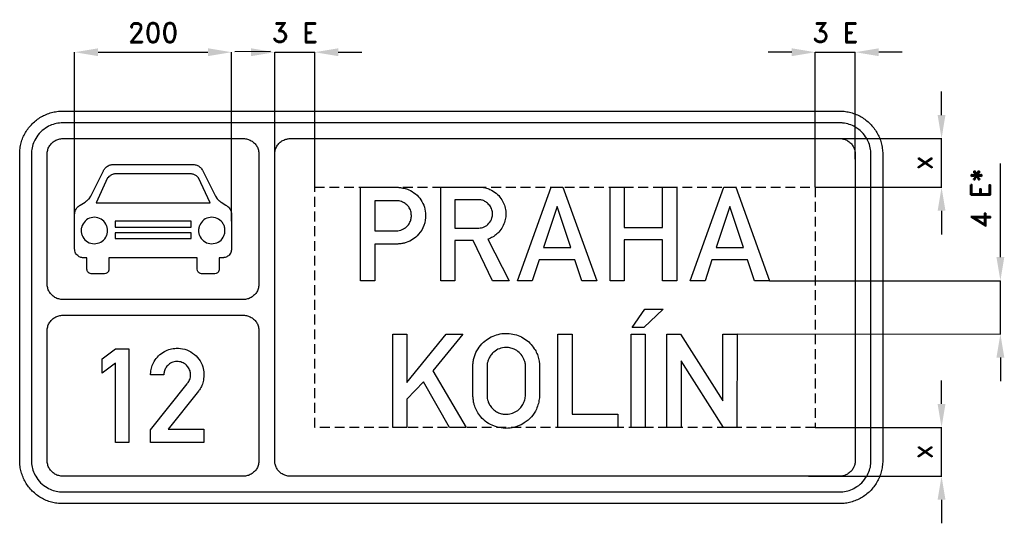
# Model space of a CAD drawing. Header units: millimetres. Extents: x -166 to 4110, y -5 to 1646.
# Tile 1 of 4: x 0 to 1255, y -5 to 636. Entities that reach past the tile are written whole.
import ezdxf

# ---------------------------------------------------------------- set-up
doc = ezdxf.new("R2010")
doc.units = ezdxf.units.MM
doc.header["$LTSCALE"] = 5
doc.linetypes.add('ČÁRKOVANÁX2', pattern=[1.5, 1, -0.5])
doc.layers.add('Kóty', color=2, linetype='Continuous')
doc.layers.add('Značka', color=7, linetype='Continuous')
doc.styles.get("Standard").update_dxf_attribs({"font": 'romand.shx', "height": 25})
doc.dimstyles.get("Standard").update_dxf_attribs({"dimtxt": 25, "dimasz": 30, "dimexe": 0.18, "dimexo": 0.0625, "dimgap": 12.5, "dimtad": 1, "dimdec": 0, "dimzin": 0, "dimdsep": 46, "dimtxsty": 'Standard', "dimcen": 0.09, "dimadec": 0, "dimazin": 0, "dimtfac": 1, "dimtdec": 0, "dimtofl": 0, "dimtmove": 0, "dimatfit": 3, "dimfxl": 1, "dimtolj": 1, "dimtzin": 0, "dimarcsym": 0})

# ---------------------------------------------------------------- blocks, each defined once
blk = doc.blocks.new('*D0')
at = {"layer": 'Defpoints', "color": 0, "transparency": 16777216}
for p in [(1014, 116.999505), (1005.17, 54.999505), (1175, 54.999505)]:
    blk.add_point(p, dxfattribs=at)
at = {"layer": 'Kóty', "color": 0, "lineweight": -2, "transparency": 16777216}
for p, q in [((1175, 146.999505), (1175, 176.999505)), ((1014.0625, 116.999505), (1175.18, 116.999505)), ((1005.2325, 54.999505), (1175.18, 54.999505)), ((1175, 24.999505), (1175, -5.000495))]:
    blk.add_line(p, q, dxfattribs=at)
at = {"layer": 'Kóty', "color": 0, "transparency": 16777216}
for points in [[(1170, 146.999505), (1180, 146.999505), (1175, 116.999505)], [(1170, 24.999505), (1180, 24.999505), (1175, 54.999505)]]:
    blk.add_solid(points, dxfattribs=at)
at = {"layer": 'Kóty', "color": 0, "transparency": 16777216, "insert": (1150, 85.999505), "char_height": 25, "attachment_point": 5, "rotation": 90}
blk.add_mtext('\\A1;x', dxfattribs=at)
blk = doc.blocks.new('*D1')
at = {"layer": 'Defpoints', "color": 0, "transparency": 16777216}
for p in [(1045, 484.999505), (1175, 484.999505), (1014, 422.999505)]:
    blk.add_point(p, dxfattribs=at)
at = {"layer": 'Kóty', "color": 0, "lineweight": -2, "transparency": 16777216}
for p, q in [((1175, 514.999505), (1175, 544.999505)), ((1045.0625, 484.999505), (1175.18, 484.999505)), ((1014.0625, 422.999505), (1175.18, 422.999505)), ((1175, 392.999505), (1175, 362.999505))]:
    blk.add_line(p, q, dxfattribs=at)
at = {"layer": 'Kóty', "color": 0, "transparency": 16777216}
for points in [[(1170, 514.999505), (1180, 514.999505), (1175, 484.999505)], [(1170, 392.999505), (1180, 392.999505), (1175, 422.999505)]]:
    blk.add_solid(points, dxfattribs=at)
at = {"layer": 'Kóty', "color": 0, "transparency": 16777216, "insert": (1150, 453.999505), "char_height": 25, "attachment_point": 5, "rotation": 90}
blk.add_mtext('\\A1;x', dxfattribs=at)
blk = doc.blocks.new('*D6')
at = {"layer": 'Defpoints', "color": 0, "transparency": 16777216}
for p in [(270, 595.000505), (70, 389.129505), (270, 379.839505)]:
    blk.add_point(p, dxfattribs=at)
at = {"layer": 'Kóty', "color": 0, "lineweight": -2, "transparency": 16777216}
for p, q in [((70, 389.192005), (70, 595.180505)), ((100, 595.000505), (240, 595.000505)), ((270, 379.902005), (270, 595.180505))]:
    blk.add_line(p, q, dxfattribs=at)
at = {"layer": 'Kóty', "color": 0, "transparency": 16777216}
for points in [[(100, 600.000505), (100, 590.000505), (70, 595.000505)], [(240, 600.000505), (240, 590.000505), (270, 595.000505)]]:
    blk.add_solid(points, dxfattribs=at)
at = {"layer": 'Kóty', "color": 0, "transparency": 16777216, "insert": (170, 620.000505), "char_height": 25, "attachment_point": 5}
blk.add_mtext('\\A1;200', dxfattribs=at)

msp = doc.modelspace()

# ---------------------------------------------------------------- linework, layer by layer
at = {"layer": 'Kóty'}
for p, q in [((319.6, 595.9), (274.2, 595.5)), ((325, 465.1), (325, 595.2)), ((376, 423.1), (376, 595.2)), ((406, 595), (436, 595)), ((984, 595), (954, 595)), ((1014, 423.1), (1014, 595.2)), ((1065, 458.9), (1065, 595.2)), ((1125, 595), (1095, 595)), ((1250, 334), (1250, 453.3)), ((955.8, 304), (1250.2, 304)), ((914.4, 236.1), (1250.2, 236)), ((1250, 206), (1250, 176))]:
    msp.add_line(p, q, dxfattribs=at)
for points in [[(325, 595), (376, 595)], [(1014, 595), (1065, 595)], [(1175, 423.1), (1175, 485)], [(1250, 236), (1250, 304)], [(1175, 55), (1175, 117)]]:
    msp.add_lwpolyline(points, dxfattribs=at)
for points in [[(295, 600), (295, 590), (325, 595)], [(406, 600), (406, 590), (376, 595)], [(984, 600), (984, 590), (1014, 595)], [(1095, 600), (1095, 590), (1065, 595)], [(1245, 334), (1255, 334), (1250, 304)], [(1245, 206), (1255, 206), (1250, 236)]]:
    msp.add_solid(points, dxfattribs=at)
at = {"layer": 'Značka', "color": 5}
for points in [[(171, 20), (55, 20), (54.8, 20), (54.6, 20, -0.03218), (47.5, 20.5, -0.035443), (40.5, 21.9, -0.036267), (33.7, 24.2, -0.034421), (27.4, 27.4, -0.033722), (21.4, 31.4, -0.034085), (16.1, 36.1, -0.034209), (11.4, 41.4, -0.034229), (7.4, 47.4, -0.034045), (4.3, 53.7, -0.033412), (1.9, 60.5, -0.034127), (0.5, 67.5, -0.036745), (0, 74.6), (0, 74.8), (0, 75), (0, 465), (0, 465.2), (0, 465.4, -0.03218), (0.5, 472.5, -0.035443), (1.9, 479.5, -0.036267), (4.2, 486.3, -0.034421), (7.4, 492.6, -0.033719), (11.4, 498.6, -0.034083), (16.1, 503.9, -0.034209), (21.4, 508.6, -0.034228), (27.4, 512.6, -0.034042), (33.7, 515.7, -0.033408), (40.5, 518.1, -0.03412), (47.5, 519.5, -0.036747), (54.6, 520), (54.8, 520), (55, 520), (1045, 520), (1045.2, 520), (1045.4, 520, -0.032182), (1052.5, 519.5, -0.035438), (1059.5, 518.1, -0.03627), (1066.3, 515.8, -0.034424), (1072.6, 512.6, -0.033714), (1078.5, 508.6, -0.034072), (1083.9, 503.9, -0.034202), (1088.6, 498.6, -0.034236), (1092.6, 492.6, -0.034034), (1095.8, 486.3, -0.033397), (1098, 479.5, -0.034107), (1099.5, 472.5, -0.036743), (1100, 465.4), (1100, 465.2), (1100, 465), (1100, 75), (1100, 74.8), (1100, 74.6, -0.032171), (1099.5, 67.5, -0.035429), (1098, 60.5, -0.036266), (1095.8, 53.7, -0.034431), (1092.6, 47.4, -0.033735), (1088.6, 41.4, -0.034079), (1083.9, 36.1, -0.034225), (1078.5, 31.4, -0.034235), (1072.6, 27.4, -0.034041), (1066.3, 24.3, -0.033409), (1059.5, 21.9, -0.034125), (1052.5, 20.5, -0.036744), (1045.4, 20), (1045.2, 20), (1045, 20), (997, 20), (171, 20)], [(393.1, 505), (55, 505), (52.9, 504.9), (50.8, 504.8, 0.055537), (42.6, 503.1, 0.056148), (35, 499.6, 0.069739), (26.7, 493.3, 0.068372), (20.4, 485, 0.056453), (16.8, 477.4, 0.061166), (15.2, 469.2, 0.012203), (15.1, 467.1, 0.004068), (15, 465), (15, 75, 0.003583), (15.1, 72.9, 0.010744), (15.2, 70.8, 0.055768), (16.9, 62.6, 0.056168), (20.4, 55, 0.069685), (26.7, 46.7, 0.06835), (35, 40.4, 0.056433), (42.6, 36.8, 0.061183), (50.8, 35.2, 0.012223), (52.9, 35.1, 0.004075), (55, 35), (1045, 35, 0.003584), (1047.1, 35.1, 0.010742), (1049.2, 35.2, 0.055762), (1057.4, 36.9, 0.056195), (1065, 40.4, 0.069714), (1073.3, 46.7, 0.068345), (1079.6, 55, 0.056412), (1083.2, 62.6, 0.061075), (1084.8, 70.8), (1084.9, 72.9), (1085, 75), (1085, 465), (1084.9, 467.1), (1084.8, 469.2, 0.055649), (1083.1, 477.4, 0.056155), (1079.6, 485, 0.069704), (1073.3, 493.3, 0.068442), (1065, 499.6, 0.056435), (1057.4, 503.1, 0.06091), (1049.2, 504.8, 0.012152), (1047.1, 504.9, 0.004041), (1045, 505), (393.1, 505)], [(55, 280), (54.9, 280), (54.8, 280, -0.032179), (52.3, 280.2, -0.035442), (49.7, 280.7, -0.036259), (47.3, 281.5, -0.034414), (45, 282.7, -0.03372), (42.8, 284.1, -0.034079), (40.9, 285.9, -0.03421), (39.1, 287.8, -0.034232), (37.7, 290, -0.034046), (36.5, 292.3, -0.033413), (35.7, 294.7, -0.034126), (35.2, 297.3, -0.036744), (35, 299.8), (35, 299.9), (35, 300), (35, 465), (35, 465.1), (35, 465.2, -0.032179), (35.2, 467.7, -0.035444), (35.7, 470.3, -0.036265), (36.5, 472.7, -0.034417), (37.7, 475, -0.033718), (39.1, 477.2, -0.03408), (40.9, 479.1, -0.034213), (42.8, 480.9, -0.034222), (45, 482.3, -0.034048), (47.3, 483.5, -0.033405), (49.7, 484.3, -0.034129), (52.3, 484.8, -0.036741), (54.8, 485), (54.9, 485), (55, 485), (285, 485), (285.1, 485), (285.2, 485, -0.032179), (287.7, 484.8, -0.035443), (290.3, 484.3, -0.036259), (292.7, 483.5, -0.034409), (295, 482.3, -0.033719), (297.2, 480.9, -0.034073), (299.1, 479.1, -0.034214), (300.9, 477.2, -0.034226), (302.3, 475, -0.03405), (303.5, 472.7, -0.033407), (304.3, 470.3, -0.034128), (304.8, 467.7, -0.036741), (305, 465.2), (305, 465.1), (305, 465), (305, 300), (305, 299.9), (305, 299.8, -0.032179), (304.8, 297.3, -0.035443), (304.3, 294.7, -0.036259), (303.5, 292.3, -0.034409), (302.3, 290, -0.033719), (300.9, 287.8, -0.034073), (299.1, 285.9, -0.034214), (297.2, 284.1, -0.034226), (295, 282.7, -0.03405), (292.7, 281.5, -0.033407), (290.3, 280.7, -0.034128), (287.7, 280.2, -0.036741), (285.2, 280), (285.1, 280), (285, 280), (55, 280)], [(325, 75), (325, 465), (325, 465.3), (325, 465.5, -0.033855), (325.2, 468.1, -0.0356), (325.8, 470.7, -0.035965), (326.7, 473.1, -0.034652), (327.9, 475.4, -0.034148), (329.4, 477.6, -0.034435), (331.2, 479.5, -0.03455), (333.2, 481.2, -0.034609), (335.5, 482.6, -0.0344), (337.8, 483.7, -0.03375), (340.3, 484.4, -0.028229), (342.4, 484.8, -0.030643), (344.5, 485), (344.8, 485), (345, 485), (1045, 485), (1046, 485, -0.010652), (1047.1, 484.9, -0.055626), (1051.2, 484.1, -0.056277), (1055, 482.3, -0.069806), (1059.2, 479.2, -0.068223), (1062.3, 475, -0.056339), (1064.1, 471.2, -0.061126), (1064.9, 467.1), (1065, 466), (1065, 465), (1065, 75), (1065, 74), (1064.9, 72.9, -0.05576), (1064, 68.8, -0.056064), (1062.3, 65, -0.069536), (1059.2, 60.8, -0.068408), (1055, 57.7, -0.056527), (1051.2, 55.9, -0.061158), (1047.1, 55.1, -0.012181), (1046, 55, -0.004059), (1045, 55), (345, 55), (344.7, 55), (344.5, 55, -0.033864), (341.9, 55.2, -0.035606), (339.3, 55.8, -0.035966), (336.9, 56.7, -0.034656), (334.6, 57.9, -0.034145), (332.4, 59.4, -0.034423), (330.5, 61.2, -0.034569), (328.8, 63.2, -0.034615), (327.4, 65.5, -0.034374), (326.3, 67.8, -0.033751), (325.6, 70.3, -0.028217), (325.2, 72.4, -0.030629), (325, 74.5), (325, 74.8), (325, 75)], [(221.3, 452.1), (222.5, 451.9), (223.7, 451.7), (224.7, 451.4), (225.6, 451.1), (226.7, 450.7), (227.7, 450.1), (228.7, 449.4), (229.6, 448.7), (230.5, 448), (231.2, 447.2), (231.9, 446.4), (232.5, 445.4), (232.9, 444.7), (233.3, 443.9), (249.5, 411.5), (251.6, 408.4), (251.9, 408.1), (252.3, 407.7), (252.7, 407.3), (253.1, 406.9), (253.5, 406.5), (253.9, 406.2), (254.3, 405.9), (254.7, 405.5), (255.1, 405.3), (255.4, 405), (256.1, 404.6), (256.7, 404.2), (262.8, 400.3), (263.7, 399.7), (264.6, 399.1), (265.5, 398.3), (266.4, 397.5), (267.1, 396.6), (267.7, 395.7), (268.2, 394.8), (268.7, 393.9), (269.1, 393.1), (269.4, 392.3), (269.7, 391.2), (269.9, 390.1), (269.9, 389.6), (270, 389.1), (270, 344.3), (269.8, 343, -0.02109), (269.6, 341.7, -0.033805), (269.2, 340.2, -0.040474), (268.6, 338.9), (267.8, 337.7), (266.9, 336.7), (266, 335.8), (264.9, 335.1), (264, 334.5), (263, 334.1), (261.7, 333.6), (260.3, 333.4), (259.7, 333.3), (259, 333.3), (254.3, 333.3), (254.3, 318.5, -0.014779), (254.1, 317.5, -0.044424), (253.9, 316.5, -0.079444), (253.2, 315.1, -0.085227), (252.1, 314, -0.082584), (250.5, 313.3), (248.8, 312.9), (231.7, 312.9), (230.3, 313.2), (229, 313.7), (227.8, 314.6, -0.081105), (226.9, 315.8, -0.063456), (226.5, 317.1), (226.2, 318.5), (226.2, 333.3), (113.8, 333.3), (113.8, 318.5), (113.6, 317.5, -0.042569), (113.4, 316.5, -0.079351), (112.6, 315.1, -0.086025), (111.5, 314), (110, 313.3), (108.3, 312.9), (91.2, 312.9), (89.7, 313.2), (88.4, 313.7), (87.2, 314.6, -0.081552), (86.4, 315.9, -0.064432), (85.9, 317.2), (85.7, 318.5), (85.7, 333.3), (81, 333.3), (80.2, 333.3), (79.4, 333.4), (78.1, 333.7), (76.9, 334.1), (75.9, 334.5), (75.1, 335.1), (74, 335.9), (73, 336.8), (72.1, 337.9), (71.3, 339.1), (70.7, 340.5), (70.3, 342), (70.1, 343.2), (70, 344.3), (70, 389.1), (70.1, 389.7), (70.2, 390.3), (70.4, 391.4), (70.7, 392.4), (70.9, 393.1), (71.3, 393.9), (71.8, 394.9), (72.4, 395.8), (73, 396.8), (73.8, 397.6), (74.7, 398.5), (75.6, 399.2), (76.4, 399.8), (77.2, 400.3), (83.3, 404.2), (83.9, 404.6), (84.6, 405.1), (84.9, 405.3), (85.3, 405.5), (85.7, 405.9), (86.1, 406.2), (86.5, 406.6), (86.9, 407), (87.4, 407.4), (87.8, 407.8), (88.1, 408.1), (88.4, 408.4), (90.5, 411.5), (106.7, 443.9), (107, 444.5), (107.3, 445.1), (107.9, 446.1), (108.6, 447), (109.2, 447.7), (109.9, 448.3), (110.8, 449.1), (111.8, 449.8), (112.9, 450.4), (114, 451), (115.3, 451.4), (116.6, 451.7), (117.6, 451.9), (118.7, 452.1), (221.3, 452.1)], [(434.2, 304), (434.2, 423), (482.4, 423), (483.1, 422.9), (483.8, 422.8, -0.025347), (489.9, 421.7, -0.04292), (495.8, 419.8, -0.079588), (504.5, 414.5, -0.076484), (511.4, 406.8, -0.076888), (515.8, 397.7, -0.075739), (517.4, 387.5, -0.094029), (515.2, 374.5, -0.098357), (508.4, 363.1, -0.073291), (501.3, 356.7, -0.067695), (492.6, 352.6, -0.034206), (488.2, 351.4, -0.037873), (483.6, 350.8, -0.004926), (482.8, 350.8), (482, 350.7), (452.5, 350.7), (452.5, 304), (434.2, 304)], [(536.7, 304), (536.7, 423), (586.8, 423), (587.5, 423, -0.005436), (588.2, 423, -0.052874), (593.8, 422.2, -0.045254), (599.2, 420.2, -0.068753), (607.2, 415.5, -0.074102), (613.4, 408.7, -0.062839), (617.2, 402, -0.059651), (619.2, 394.5, -0.055139), (619.6, 387.3, -0.055183), (618.4, 380.2, -0.0623), (615.4, 372.6, -0.063037), (610.6, 365.9, -0.052749), (605.6, 361.4, -0.055197), (599.9, 358.1, -0.011424), (598.3, 357.4), (596.6, 356.8), (623.9, 304), (602.5, 304), (578.2, 355), (554.8, 355), (554.8, 304), (536.7, 304)], [(452.5, 405.9), (452.5, 367.6), (480.7, 367.6), (481.2, 367.6, 0.007611), (481.8, 367.7, 0.067134), (485.7, 368.4, 0.05771), (489.4, 370, 0.071729), (493.7, 373.3, 0.074481), (496.9, 377.6, 0.068273), (498.7, 382.1, 0.065318), (499.2, 386.9, 0.077193), (498.4, 392.7, 0.083746), (495.8, 397.9, 0.073395), (492.3, 401.6, 0.066086), (488, 404.2, 0.042678), (485, 405.3, 0.04925), (482, 405.9), (481.5, 405.9), (481, 405.9), (452.5, 405.9)], [(554.8, 407), (554.8, 370.9), (584, 370.9, 0.001977), (584.7, 370.9, 0.005972), (585.4, 370.9, 0.040785), (588.7, 371.5, 0.049412), (591.9, 372.5, 0.110765), (598.1, 377.1, 0.114769), (601.9, 383.9, 0.085178), (602.7, 389.2, 0.080083), (601.8, 394.4, 0.084094), (599.1, 399.6, 0.081234), (594.9, 403.7, 0.067109), (591, 406, 0.082132), (586.6, 406.9, 0.008034), (586.1, 406.9), (585.6, 407), (554.8, 407)], [(112, 367.9, 0.009641), (111.8, 370, 0.029234), (111.5, 372, 0.03849), (110.8, 374.1, 0.034237), (109.8, 376.1), (108.6, 378), (107.2, 379.6), (105.6, 381.1), (103.8, 382.3), (101.8, 383.3), (99.7, 384.1), (97.6, 384.5), (95.4, 384.7), (93.2, 384.6), (91, 384.2), (88.9, 383.5), (87, 382.6), (85.1, 381.4), (83.4, 379.9), (82, 378.3), (80.7, 376.5), (79.7, 374.5, 0.034406), (79, 372.5, 0.034415), (78.5, 370.3, 0.034411), (78.4, 368.1, 0.034414), (78.5, 365.9, 0.034402), (78.9, 363.7, 0.03441), (79.6, 361.7, 0.03439), (80.5, 359.7), (81.7, 357.8), (83.1, 356.2), (84.8, 354.7), (86.6, 353.4), (88.5, 352.4), (90.6, 351.7), (92.8, 351.2), (95, 351.1), (97.2, 351.2), (99.3, 351.6), (101.4, 352.3), (103.4, 353.2), (105.2, 354.4), (106.9, 355.8), (108.4, 357.5), (109.6, 359.3), (110.6, 361.2, 0.033704), (111.4, 363.3, 0.03448), (111.8, 365.5, 0.037299), (112, 367.7), (112, 367.8), (112, 367.9)], [(261.6, 367.9, 0.009644), (261.5, 370, 0.02922), (261.1, 372, 0.038484), (260.5, 374.1, 0.034234), (259.5, 376.1), (258.3, 378), (256.9, 379.6), (255.2, 381.1), (253.4, 382.3), (251.5, 383.3), (249.4, 384.1), (247.2, 384.5), (245, 384.7), (242.9, 384.6), (240.7, 384.2), (238.6, 383.5), (236.6, 382.6), (234.8, 381.4), (233.1, 379.9), (231.6, 378.3), (230.4, 376.5), (229.4, 374.5, 0.034409), (228.6, 372.5, 0.034411), (228.2, 370.3, 0.034407), (228, 368.1, 0.034403), (228.1, 365.9, 0.034399), (228.5, 363.7, 0.03441), (229.2, 361.7, 0.034394), (230.2, 359.7), (231.4, 357.8), (232.8, 356.2), (234.4, 354.7), (236.2, 353.4), (238.2, 352.4), (240.3, 351.7), (242.4, 351.2), (244.6, 351.1), (246.8, 351.2), (249, 351.6), (251.1, 352.3), (253, 353.2), (254.9, 354.4), (256.6, 355.8), (258, 357.5), (259.3, 359.3), (260.3, 361.2, 0.033704), (261, 363.3, 0.034473), (261.5, 365.5, 0.037295), (261.6, 367.7), (261.6, 367.8), (261.6, 367.9)], [(55, 55), (54.9, 55), (54.8, 55, -0.032179), (52.3, 55.2, -0.035443), (49.7, 55.7, -0.036265), (47.3, 56.5, -0.034421), (45, 57.7, -0.033719), (42.8, 59.1, -0.034086), (40.9, 60.9, -0.034208), (39.1, 62.8, -0.034229), (37.7, 65, -0.034044), (36.5, 67.3, -0.033412), (35.7, 69.7, -0.034128), (35.2, 72.3, -0.036744), (35, 74.8), (35, 74.9), (35, 75), (35, 240), (35, 240.1), (35, 240.2, -0.032179), (35.2, 242.7, -0.035443), (35.7, 245.3, -0.036265), (36.5, 247.7, -0.034425), (37.7, 250, -0.033721), (39.1, 252.2, -0.034084), (40.9, 254.1, -0.034208), (42.8, 255.9, -0.034227), (45, 257.3, -0.034042), (47.3, 258.5, -0.033411), (49.7, 259.3, -0.034123), (52.3, 259.8, -0.036741), (54.8, 260), (54.9, 260), (55, 260), (285, 260), (285.1, 260), (285.2, 260, -0.032174), (287.7, 259.8, -0.035443), (290.3, 259.3, -0.036265), (292.7, 258.5, -0.034414), (295, 257.3, -0.033719), (297.2, 255.9, -0.034082), (299.1, 254.1, -0.034215), (300.9, 252.2, -0.034226), (302.3, 250, -0.03405), (303.5, 247.7, -0.033405), (304.3, 245.3, -0.034129), (304.8, 242.7, -0.036741), (305, 240.2), (305, 240.1), (305, 240), (305, 75), (305, 74.9), (305, 74.8, -0.032179), (304.8, 72.3, -0.035442), (304.3, 69.7, -0.036259), (303.5, 67.3, -0.034414), (302.3, 65, -0.03372), (300.9, 62.8, -0.034079), (299.1, 60.9, -0.03421), (297.2, 59.1, -0.034232), (295, 57.7, -0.034046), (292.7, 56.5, -0.033413), (290.3, 55.7, -0.034126), (287.7, 55.2, -0.036744), (285.2, 55), (285.1, 55), (285, 55), (55, 55)], [(577.6, 195.6), (577.6, 196.6), (577.7, 197.5, -0.03066), (578.3, 202.5, -0.031064), (579.6, 207.4, -0.066298), (584.2, 217.2, -0.068476), (591.2, 225.5, -0.061854), (599, 231.3, -0.059929), (607.8, 235, -0.057344), (617, 236.8, -0.057581), (626.3, 236.4, -0.056913), (635.3, 234.2, -0.057498), (643.4, 230, -0.05538), (650.4, 224.4, -0.05346), (655.9, 217.4, -0.043035), (659.2, 211.4, -0.048855), (661.4, 204.9, -0.022736), (662, 201.4), (662.5, 197.8), (662.5, 197.3), (662.6, 196.7), (662.6, 156.8), (662.5, 155.9), (662.4, 155, -0.035785), (661.1, 147.6, -0.047851), (658.6, 140.5, -0.078788), (652.3, 130.6, -0.073095), (643.2, 122.9, -0.060114), (634.6, 118.5, -0.059846), (625.2, 116.3, -0.071111), (613.5, 116.4, -0.074189), (602.3, 119.8, -0.066044), (593.5, 125.1, -0.061698), (586.3, 132.5, -0.047078), (582.2, 138.9, -0.053868), (579.4, 145.9, -0.030225), (578.4, 150.5, -0.017698), (577.8, 155.3), (577.7, 156.4), (577.6, 157.4), (577.6, 195.6)], [(166.8, 98), (166.8, 113.9), (213.4, 172.5), (214.1, 173.3, 0.012143), (214.7, 174.2, 0.082989), (217.2, 179.5, 0.094408), (217.8, 185.4, 0.092131), (216.6, 190.6, 0.084045), (213.6, 195.2, 0.09814), (208.3, 199.3, 0.106049), (201.9, 201, 0.106169), (195.4, 200.2, 0.099954), (189.7, 196.9, 0.083722), (186.1, 192.7, 0.091644), (184.2, 187.8, 0.026152), (183.9, 185.9, 0.008693), (183.8, 184.1), (166.8, 184.1, -0.003377), (166.9, 185.7, -0.010132), (167, 187.3, -0.059422), (168.4, 194.4, -0.058234), (171.4, 201.1, -0.072151), (177.1, 208.4, -0.072222), (184.6, 213.8, -0.06148), (191.8, 216.8, -0.059938), (199.5, 217.9, -0.083063), (210.4, 216.6, -0.087049), (220.4, 211.8, -0.087764), (228.4, 204.1, -0.087798), (233.3, 194.2, -0.068482), (234.8, 185.7, -0.062419), (234.1, 177.1, -0.050687), (232.2, 170.7, -0.061845), (229, 165, -0.008363), (228.4, 164.1), (227.7, 163.2), (189.1, 115), (234.8, 115), (234.8, 98), (166.8, 98)], [(595.7, 195.5), (595.7, 157.4), (595.7, 156.7), (595.8, 156, 0.037583), (596.4, 152.2, 0.041677), (597.7, 148.6, 0.062887), (600.5, 143.7, 0.060177), (604.4, 139.6, 0.059415), (608.9, 136.5, 0.064331), (614.1, 134.6, 0.050521), (618.4, 133.9, 0.04457), (622.7, 134.1, 0.073913), (630, 136, 0.085011), (636.4, 140.1, 0.073624), (640.6, 145, 0.063583), (643.3, 150.9, 0.03317), (644.2, 153.8, 0.042618), (644.5, 156.8), (644.5, 157.2), (644.6, 157.5), (644.6, 195.4), (644.6, 196.1), (644.6, 196.8, 0.062599), (643.9, 200.9, 0.048312), (642.3, 204.9, 0.076905), (637.9, 211.3, 0.083773), (631.8, 215.9, 0.069859), (626.1, 218.2, 0.066672), (619.9, 218.9, 0.088519), (611.4, 217.4, 0.098122), (604.2, 213.1, 0.062846), (600.5, 209.1, 0.051381), (597.9, 204.5, 0.039513), (596.5, 200.7, 0.05075), (595.8, 196.8), (595.7, 196.2), (595.7, 195.5)]]:
    msp.add_lwpolyline(points, format="xyb", dxfattribs=at)
for points in [[(242.7, 403), (227.9, 434.8), (227.4, 435.3), (227, 435.8), (226.2, 436.6), (225.3, 437.4), (224.5, 438), (223.6, 438.4), (222.7, 438.9), (221.8, 439.2), (220.9, 439.5), (220, 439.7), (219.1, 439.9), (218.2, 439.9), (217.5, 440), (216.7, 440), (123.3, 440), (122.4, 440), (121.6, 439.9), (120.7, 439.9), (119.8, 439.7), (119, 439.5), (118.1, 439.2), (117.2, 438.9), (116.4, 438.4), (115.5, 437.9), (114.7, 437.3), (113.7, 436.5), (112.9, 435.6), (112.5, 435.2), (112.1, 434.8), (97.3, 403), (242.7, 403)], [(634.3, 304), (677.5, 423), (692.5, 423), (735.7, 304), (716.5, 304), (707.7, 330.6), (662.1, 330.6), (653.4, 304), (634.3, 304)], [(752.5, 304), (752.5, 423), (770.5, 423), (770.5, 371.9), (819.5, 371.9), (819.5, 423), (837.6, 423), (837.6, 304), (819.5, 304), (819.5, 356), (770.5, 356), (770.5, 304), (752.5, 304)], [(854.4, 304), (897.6, 423), (912.6, 423), (955.8, 304), (936.6, 304), (927.8, 330.6), (882.2, 330.6), (873.5, 304), (854.4, 304)], [(702.4, 346.4), (685, 398.7), (667.6, 346.4), (702.4, 346.4)], [(922.5, 346.4), (905.1, 398.7), (887.7, 346.4), (922.5, 346.4)], [(218.5, 372.3), (218.5, 379.8), (121.5, 379.8), (121.5, 372.3), (218.5, 372.3)], [(218.5, 357.9), (218.5, 365), (121.5, 365), (121.5, 357.9), (218.5, 357.9)], [(796.8, 267.9), (820.2, 267.9), (795.7, 244.5), (780.8, 244.5), (796.8, 267.9)], [(475.6, 117), (475.6, 236), (493.6, 236), (493.6, 174.3), (543.6, 236), (564.9, 236), (526.6, 189.2), (569.1, 117), (547.9, 117), (514.8, 175.3), (493.6, 152.9), (493.6, 117), (475.6, 117)], [(685.9, 117), (685.9, 236), (704, 236), (704, 134.1), (762.3, 134.1), (762.3, 117), (685.9, 117)], [(779.2, 117), (779.2, 236), (797.2, 236), (797.2, 117), (779.2, 117)], [(825, 117), (825, 236), (842.1, 236), (896.1, 151.1), (896.1, 236), (914.4, 236), (914.2, 117), (897.2, 117), (843, 201.8), (843, 117), (825, 117)], [(122.1, 98), (122.1, 198.9), (105.2, 186.2), (105.2, 204.3), (122.3, 217), (139.1, 217), (139.1, 98), (122.1, 98)]]:
    msp.add_lwpolyline(points, dxfattribs=at)
at = {"layer": 'Značka', "color": 6, "linetype": 'ČÁRKOVANÁX2', "ltscale": 2.5}
msp.add_lwpolyline([(376, 117), (376, 423), (1014, 423), (1014, 117), (376, 117)], dxfattribs=at)

# ---------------------------------------------------------------- texts
at = {"layer": 'Kóty', "char_height": 25, "attachment_point": 5}
for insert in [(350.8, 620), (1039.7, 620)]:
    msp.add_mtext('\\A1;3 E', dxfattribs=dict(at, insert=insert))
at = {"layer": 'Kóty', "insert": (1225, 408.6), "char_height": 25, "attachment_point": 5, "rotation": 90}
msp.add_mtext('\\A1;4 E*', dxfattribs=at)

# ---------------------------------------------------------------- dimensions: what is measured, and where the dimension line sits
at = {"layer": 'Kóty'}
dim = msp.add_linear_dim(base=(270, 595), p1=(70, 389.1), p2=(270, 379.8), dimstyle='Standard', dxfattribs=at)
dim.commit()
dim.dimension.update_dxf_attribs({"geometry": '*D6', "text_midpoint": (170, 620)})
for base, p1, p2, picture, middle in [((1175, 485), (1014, 423), (1045, 485), '*D1', (1150, 454)), ((1175, 55), (1014, 117), (1005.2, 55), '*D0', (1150, 86))]:
    dim = msp.add_linear_dim(base=base, p1=p1, p2=p2, angle=90, text='x', dimstyle='Standard', dxfattribs=at)
    dim.commit()
    dim.dimension.update_dxf_attribs({"geometry": picture, "text_midpoint": middle})

doc.saveas('drawing.dxf')
